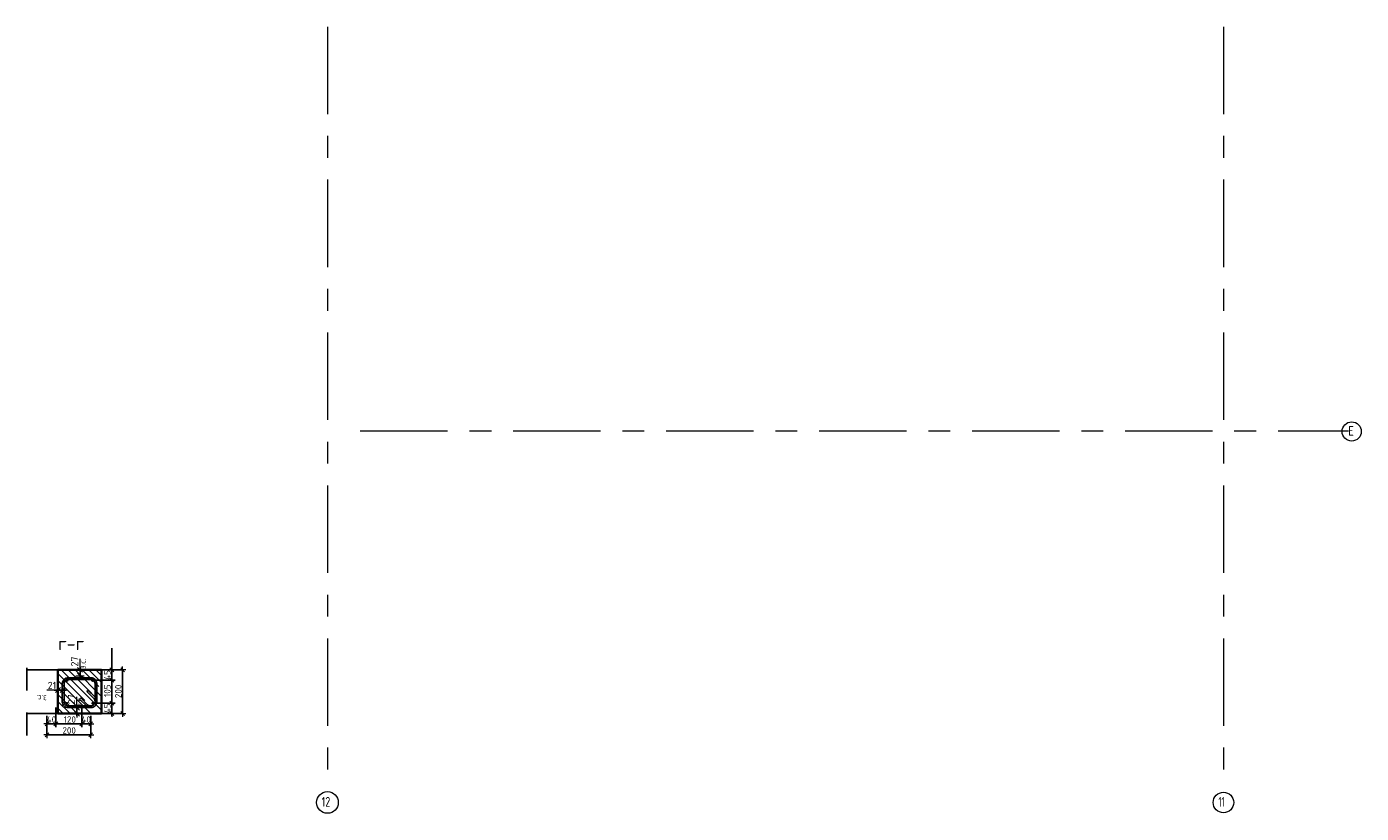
# Model space of a CAD drawing. Header units: metres. Extents: x -38 to 102, y -15 to 21.
# Tile 228 of 229: x 90.4 to 96.51, y -7.85 to -4.25. Entities that reach past the tile are written whole.
import ezdxf

# ---------------------------------------------------------------- set-up
doc = ezdxf.new("R2010")
doc.units = ezdxf.units.M
doc.header["$PDMODE"] = 65
for name, pattern in [('______11', [0.5, 0.4, -0.05, 0, -0.05]), ('______4', [0.135, 0.105, -0.03]), ('______5', [1.1, 0.8, -0.1, 0.1, -0.1])]:
    doc.linetypes.add(name, pattern=pattern)
for name, color, linetype, lineweight in [('XR$4$Арм.стержн. Хомут', 240, 'Continuous', 35), ('XR$4$Арм.стержн.горизонт. 1', 180, 'Continuous', 35), ('XR$4$Арм.стержн.горизонт. 2', 202, 'Continuous', 35), ('XR$4$Осевая линия (1)', 7, '______5', 13), ('XR$4$Перекрытие (1)', 7, 'Continuous', 35), ('XR$4$Размерная линия (1)', 7, 'Continuous', 13), ('XR$4$Размерная линия_ общее', 7, 'Continuous', 13)]:
    doc.layers.add(name, color=color, linetype=linetype, lineweight=lineweight)
doc.styles.add('ISOCPEUR', font='txt')
doc.dimstyles.new('DIMSTYLE_11', dxfattribs={"dimtxt": 0.033, "dimasz": 0.0375, "dimexe": 0, "dimexo": 0, "dimgap": 0.0165, "dimtad": 2, "dimdec": 0, "dimlfac": 1000, "dimrnd": 1, "dimzin": 12, "dimdsep": 46, "dimtxsty": 'ISOCPEUR', "dimblk1": 'ALL_ML_STRICH', "dimblk2": 'ALL_ML_STRICH', "dimsah": 1, "dimcen": 0, "dimclrd": 7, "dimclre": 256, "dimclrt": 7, "dimadec": 0, "dimazin": 0, "dimtfac": 1, "dimtdec": 0, "dimtix": 1, "dimtmove": 2, "dimatfit": 3, "dimfxl": 0, "dimtvp": 1.2, "dimtzin": 0, "dimlwd": 0, "dimlwe": -3, "dimarcsym": 0})
doc.dimstyles.new('DIMSTYLE_23', dxfattribs={"dimtxt": 0.03, "dimasz": 0.03, "dimexe": 0, "dimexo": 0, "dimgap": 0.015, "dimtad": 2, "dimdec": 0, "dimlfac": 1000, "dimrnd": 5, "dimzin": 12, "dimdsep": 46, "dimtxsty": 'ISOCPEUR', "dimblk1": 'ALL_ML_STRICH', "dimblk2": 'ALL_ML_STRICH', "dimsah": 1, "dimcen": 0, "dimclrd": 7, "dimclre": 256, "dimclrt": 7, "dimadec": 0, "dimazin": 0, "dimtfac": 1, "dimtdec": 0, "dimtix": 1, "dimtmove": 2, "dimatfit": 3, "dimfxl": 0, "dimtvp": 1.2, "dimtzin": 0, "dimlwd": 0, "dimlwe": -3, "dimarcsym": 0})
doc.dimstyles.new('DIMSTYLE_24', dxfattribs={"dimtxt": 0.03, "dimasz": 0.03, "dimexe": 0, "dimexo": 0, "dimgap": 0.015, "dimtad": 2, "dimdec": 0, "dimlfac": 1000, "dimrnd": 5, "dimzin": 12, "dimdsep": 46, "dimtxsty": 'ISOCPEUR', "dimblk1": 'ALL_ML_STRICH', "dimblk2": 'ALL_ML_STRICH', "dimsah": 1, "dimcen": 0, "dimclrd": 7, "dimclre": 256, "dimclrt": 7, "dimadec": 0, "dimazin": 0, "dimtfac": 1, "dimtdec": 0, "dimtix": 1, "dimtmove": 2, "dimatfit": 3, "dimfxl": 0, "dimtzin": 0, "dimlwd": 0, "dimlwe": -3, "dimarcsym": 0})

# ---------------------------------------------------------------- blocks, each defined once
blk = doc.blocks.new('ALL_ML_STRICH')
at = {"color": 0, "linetype": 'ByBlock', "lineweight": -2}
for p, q in [((-1, 0), (0.5, 0)), ((-0.3, -0.3), (0.3, 0.3)), ((0, -0.5), (0, 0.5))]:
    blk.add_line(p, q, dxfattribs=at)
blk = doc.blocks.new('*D392')
at = {"layer": 'DEFPOINTS', "color": 7, "linetype": 'Continuous', "lineweight": 13, "transparency": 33554687}
for p in [(90.538, -7.3469), (90.497, -7.3939), (90.497, -7.4412)]:
    blk.add_point(p, dxfattribs=at)
at = {"layer": 'XR$4$Размерная линия (1)', "color": 9, "linetype": 'Continuous', "lineweight": -2, "true_color": 0xc7c7c7, "transparency": 33554687}
for p, q in [((90.538, -7.3669), (90.538, -7.4412)), ((90.497, -7.4139), (90.497, -7.4412))]:
    blk.add_line(p, q, dxfattribs=at)
at = {"layer": 'XR$4$Размерная линия (1)', "color": 7, "linetype": 'Continuous', "lineweight": -2, "transparency": 33554687}
blk.add_line((90.497, -7.4412), (90.538, -7.4412), dxfattribs=at)
at = {"layer": 'XR$4$Размерная линия (1)', "color": 7, "linetype": 'Continuous', "lineweight": 13, "transparency": 33554687, "xscale": 0.03, "yscale": 0.03, "zscale": 0.03, "rotation": 180}
blk.add_blockref('ALL_ML_STRICH', (90.497, -7.4412), dxfattribs=at)
at = {"layer": 'XR$4$Размерная линия (1)', "color": 7, "linetype": 'Continuous', "lineweight": 13, "transparency": 33554687, "xscale": 0.03, "yscale": 0.03, "zscale": 0.03}
blk.add_blockref('ALL_ML_STRICH', (90.538, -7.4412), dxfattribs=at)
at = {"layer": 'XR$4$Размерная линия (1)', "color": 7, "linetype": 'Continuous', "lineweight": 13, "transparency": 33554687, "insert": (90.5175, -7.4212), "char_height": 0.03, "width": 0.06, "attachment_point": 5, "style": 'ISOCPEUR'}
blk.add_mtext('\\A1;{40}', dxfattribs=at)
blk = doc.blocks.new('*D393')
at = {"layer": 'DEFPOINTS', "color": 7, "linetype": 'Continuous', "lineweight": 13, "transparency": 33554687}
for p in [(90.538, -7.3469), (90.656, -7.3469), (90.538, -7.4412)]:
    blk.add_point(p, dxfattribs=at)
at = {"layer": 'XR$4$Размерная линия (1)', "color": 9, "linetype": 'Continuous', "lineweight": -2, "true_color": 0xc7c7c7, "transparency": 33554687}
for p, q in [((90.538, -7.3669), (90.538, -7.4412)), ((90.656, -7.3669), (90.656, -7.4412))]:
    blk.add_line(p, q, dxfattribs=at)
at = {"layer": 'XR$4$Размерная линия (1)', "color": 7, "linetype": 'Continuous', "lineweight": -2, "transparency": 33554687}
blk.add_line((90.538, -7.4412), (90.656, -7.4412), dxfattribs=at)
at = {"layer": 'XR$4$Размерная линия (1)', "color": 7, "linetype": 'Continuous', "lineweight": 13, "transparency": 33554687, "xscale": 0.03, "yscale": 0.03, "zscale": 0.03, "rotation": 180}
blk.add_blockref('ALL_ML_STRICH', (90.538, -7.4412), dxfattribs=at)
at = {"layer": 'XR$4$Размерная линия (1)', "color": 7, "linetype": 'Continuous', "lineweight": 13, "transparency": 33554687, "xscale": 0.03, "yscale": 0.03, "zscale": 0.03}
blk.add_blockref('ALL_ML_STRICH', (90.656, -7.4412), dxfattribs=at)
at = {"layer": 'XR$4$Размерная линия (1)', "color": 7, "linetype": 'Continuous', "lineweight": 13, "transparency": 33554687, "insert": (90.6015, -7.4212), "char_height": 0.03, "width": 0.09, "attachment_point": 5, "style": 'ISOCPEUR'}
blk.add_mtext('\\A1;{120}', dxfattribs=at)
blk = doc.blocks.new('*D394')
at = {"layer": 'DEFPOINTS', "color": 7, "linetype": 'Continuous', "lineweight": 13, "transparency": 33554687}
for p in [(90.656, -7.3469), (90.656, -7.4412), (90.697, -7.3939)]:
    blk.add_point(p, dxfattribs=at)
at = {"layer": 'XR$4$Размерная линия (1)', "color": 9, "linetype": 'Continuous', "lineweight": -2, "true_color": 0xc7c7c7, "transparency": 33554687}
for p, q in [((90.656, -7.3669), (90.656, -7.4412)), ((90.697, -7.4139), (90.697, -7.4412))]:
    blk.add_line(p, q, dxfattribs=at)
at = {"layer": 'XR$4$Размерная линия (1)', "color": 7, "linetype": 'Continuous', "lineweight": -2, "transparency": 33554687}
blk.add_line((90.656, -7.4412), (90.697, -7.4412), dxfattribs=at)
at = {"layer": 'XR$4$Размерная линия (1)', "color": 7, "linetype": 'Continuous', "lineweight": 13, "transparency": 33554687, "xscale": 0.03, "yscale": 0.03, "zscale": 0.03, "rotation": 180}
blk.add_blockref('ALL_ML_STRICH', (90.656, -7.4412), dxfattribs=at)
at = {"layer": 'XR$4$Размерная линия (1)', "color": 7, "linetype": 'Continuous', "lineweight": 13, "transparency": 33554687, "xscale": 0.03, "yscale": 0.03, "zscale": 0.03}
blk.add_blockref('ALL_ML_STRICH', (90.697, -7.4412), dxfattribs=at)
at = {"layer": 'XR$4$Размерная линия (1)', "color": 7, "linetype": 'Continuous', "lineweight": 13, "transparency": 33554687, "insert": (90.6765, -7.4212), "char_height": 0.03, "width": 0.06, "attachment_point": 5, "style": 'ISOCPEUR'}
blk.add_mtext('\\A1;{40}', dxfattribs=at)
blk = doc.blocks.new('*D395')
at = {"layer": 'DEFPOINTS', "color": 7, "linetype": 'Continuous', "lineweight": 13, "transparency": 33554687}
for p in [(90.497, -7.3939), (90.697, -7.3939), (90.497, -7.4912)]:
    blk.add_point(p, dxfattribs=at)
at = {"layer": 'XR$4$Размерная линия (1)', "color": 9, "linetype": 'Continuous', "lineweight": -2, "true_color": 0xc7c7c7, "transparency": 33554687}
for p, q in [((90.497, -7.4039), (90.497, -7.4912)), ((90.697, -7.4039), (90.697, -7.4912))]:
    blk.add_line(p, q, dxfattribs=at)
at = {"layer": 'XR$4$Размерная линия (1)', "color": 7, "linetype": 'Continuous', "lineweight": -2, "transparency": 33554687}
blk.add_line((90.497, -7.4912), (90.697, -7.4912), dxfattribs=at)
at = {"layer": 'XR$4$Размерная линия (1)', "color": 7, "linetype": 'Continuous', "lineweight": 13, "transparency": 33554687, "xscale": 0.03, "yscale": 0.03, "zscale": 0.03, "rotation": 180}
blk.add_blockref('ALL_ML_STRICH', (90.497, -7.4912), dxfattribs=at)
at = {"layer": 'XR$4$Размерная линия (1)', "color": 7, "linetype": 'Continuous', "lineweight": 13, "transparency": 33554687, "xscale": 0.03, "yscale": 0.03, "zscale": 0.03}
blk.add_blockref('ALL_ML_STRICH', (90.697, -7.4912), dxfattribs=at)
at = {"layer": 'XR$4$Размерная линия (1)', "color": 7, "linetype": 'Continuous', "lineweight": 13, "transparency": 33554687, "insert": (90.5985, -7.4712), "char_height": 0.03, "width": 0.09, "attachment_point": 5, "style": 'ISOCPEUR'}
blk.add_mtext('\\A1;{200}', dxfattribs=at)
blk = doc.blocks.new('*D396')
at = {"layer": 'DEFPOINTS', "color": 7, "linetype": 'Continuous', "lineweight": 13, "transparency": 33554687}
for p in [(90.547, -7.3266), (90.568, -7.2866), (90.568, -7.3041)]:
    blk.add_point(p, dxfattribs=at)
at = {"layer": 'XR$4$Размерная линия_ общее', "color": 253, "linetype": 'Continuous', "lineweight": -2, "true_color": 0xa0a0a0, "transparency": 33554687}
for p, q in [((90.547, -7.3066), (90.547, -7.2866)), ((90.568, -7.2866), (90.568, -7.2866))]:
    blk.add_line(p, q, dxfattribs=at)
at = {"layer": 'XR$4$Размерная линия_ общее', "color": 7, "linetype": 'Continuous', "lineweight": -2, "transparency": 33554687}
blk.add_line((90.568, -7.2866), (90.547, -7.2866), dxfattribs=at)
at = {"layer": 'XR$4$Размерная линия_ общее', "color": 7, "linetype": 'Continuous', "lineweight": 13, "transparency": 33554687, "xscale": 0.0375, "yscale": 0.0375, "zscale": 0.0375}
for p, rotation in [((90.547, -7.2866), 180), ((90.568, -7.2866), 360)]:
    blk.add_blockref('ALL_ML_STRICH', p, dxfattribs=dict(at, rotation=rotation))
at = {"layer": 'XR$4$Размерная линия_ общее', "color": 7, "linetype": 'Continuous', "lineweight": 13, "transparency": 33554687, "insert": (90.52, -7.2651), "char_height": 0.033, "width": 0.066, "attachment_point": 5, "style": 'ISOCPEUR'}
blk.add_mtext('\\A1;{21}', dxfattribs=at)
at = {"layer": 'XR$4$Размерная линия_ общее', "color": 7, "linetype": 'Continuous', "lineweight": 13, "transparency": 33554687, "insert": (90.4957, -7.3365), "char_height": 0.027, "width": 0.00135, "attachment_point": 1, "rotation": 180, "line_spacing_factor": 0.60241, "style": 'ISOCPEUR'}
blk.add_mtext('з.с.', dxfattribs=at)
blk = doc.blocks.new('*D397')
at = {"layer": 'DEFPOINTS', "color": 7, "linetype": 'Continuous', "lineweight": 13, "transparency": 33554687}
for p in [(90.686, -7.3469), (90.727, -7.3939), (90.7933, -7.3939)]:
    blk.add_point(p, dxfattribs=at)
at = {"layer": 'XR$4$Размерная линия (1)', "color": 9, "linetype": 'Continuous', "lineweight": -2, "true_color": 0xc7c7c7, "transparency": 33554687}
for p, q in [((90.706, -7.3469), (90.7933, -7.3469)), ((90.747, -7.3939), (90.7933, -7.3939))]:
    blk.add_line(p, q, dxfattribs=at)
at = {"layer": 'XR$4$Размерная линия (1)', "color": 7, "linetype": 'Continuous', "lineweight": -2, "transparency": 33554687}
blk.add_line((90.7933, -7.3939), (90.7933, -7.3469), dxfattribs=at)
at = {"layer": 'XR$4$Размерная линия (1)', "color": 7, "linetype": 'Continuous', "lineweight": 13, "transparency": 33554687, "xscale": 0.03, "yscale": 0.03, "zscale": 0.03}
for p, rotation in [((90.7933, -7.3469), 90), ((90.7933, -7.3939), 270)]:
    blk.add_blockref('ALL_ML_STRICH', p, dxfattribs=dict(at, rotation=rotation))
at = {"layer": 'XR$4$Размерная линия (1)', "color": 7, "linetype": 'Continuous', "lineweight": 13, "transparency": 33554687, "insert": (90.7733, -7.3704), "char_height": 0.03, "width": 0.06, "attachment_point": 5, "rotation": 90, "style": 'ISOCPEUR'}
blk.add_mtext('\\A1;{45}', dxfattribs=at)
blk = doc.blocks.new('*D398')
at = {"layer": 'DEFPOINTS', "color": 7, "linetype": 'Continuous', "lineweight": 13, "transparency": 33554687}
for p in [(90.686, -7.2409), (90.686, -7.3469), (90.7933, -7.3469)]:
    blk.add_point(p, dxfattribs=at)
at = {"layer": 'XR$4$Размерная линия (1)', "color": 9, "linetype": 'Continuous', "lineweight": -2, "true_color": 0xc7c7c7, "transparency": 33554687}
for p, q in [((90.706, -7.2409), (90.7933, -7.2409)), ((90.706, -7.3469), (90.7933, -7.3469))]:
    blk.add_line(p, q, dxfattribs=at)
at = {"layer": 'XR$4$Размерная линия (1)', "color": 7, "linetype": 'Continuous', "lineweight": -2, "transparency": 33554687}
blk.add_line((90.7933, -7.3469), (90.7933, -7.2409), dxfattribs=at)
at = {"layer": 'XR$4$Размерная линия (1)', "color": 7, "linetype": 'Continuous', "lineweight": 13, "transparency": 33554687, "xscale": 0.03, "yscale": 0.03, "zscale": 0.03}
for p, rotation in [((90.7933, -7.2409), 90), ((90.7933, -7.3469), 270)]:
    blk.add_blockref('ALL_ML_STRICH', p, dxfattribs=dict(at, rotation=rotation))
at = {"layer": 'XR$4$Размерная линия (1)', "color": 7, "linetype": 'Continuous', "lineweight": 13, "transparency": 33554687, "insert": (90.7733, -7.2894), "char_height": 0.03, "width": 0.09, "attachment_point": 5, "rotation": 90, "style": 'ISOCPEUR'}
blk.add_mtext('\\A1;{105}', dxfattribs=at)
blk = doc.blocks.new('*D399')
at = {"layer": 'DEFPOINTS', "color": 7, "linetype": 'Continuous', "lineweight": 13, "transparency": 33554687}
for p in [(90.727, -7.1939), (90.686, -7.2409), (90.7933, -7.2409)]:
    blk.add_point(p, dxfattribs=at)
at = {"layer": 'XR$4$Размерная линия (1)', "color": 9, "linetype": 'Continuous', "lineweight": -2, "true_color": 0xc7c7c7, "transparency": 33554687}
for p, q in [((90.747, -7.1939), (90.7933, -7.1939)), ((90.706, -7.2409), (90.7933, -7.2409))]:
    blk.add_line(p, q, dxfattribs=at)
at = {"layer": 'XR$4$Размерная линия (1)', "color": 7, "linetype": 'Continuous', "lineweight": -2, "transparency": 33554687}
blk.add_line((90.7933, -7.2409), (90.7933, -7.1939), dxfattribs=at)
at = {"layer": 'XR$4$Размерная линия (1)', "color": 7, "linetype": 'Continuous', "lineweight": 13, "transparency": 33554687, "xscale": 0.03, "yscale": 0.03, "zscale": 0.03}
for p, rotation in [((90.7933, -7.1939), 90), ((90.7933, -7.2409), 270)]:
    blk.add_blockref('ALL_ML_STRICH', p, dxfattribs=dict(at, rotation=rotation))
at = {"layer": 'XR$4$Размерная линия (1)', "color": 7, "linetype": 'Continuous', "lineweight": 13, "transparency": 33554687, "insert": (90.7733, -7.2174), "char_height": 0.03, "width": 0.06, "attachment_point": 5, "rotation": 90, "style": 'ISOCPEUR'}
blk.add_mtext('\\A1;{45}', dxfattribs=at)
blk = doc.blocks.new('*D400')
at = {"layer": 'DEFPOINTS', "color": 7, "linetype": 'Continuous', "lineweight": 13, "transparency": 33554687}
for p in [(90.727, -7.1939), (90.7291, -7.3939), (90.8433, -7.3939)]:
    blk.add_point(p, dxfattribs=at)
at = {"layer": 'XR$4$Размерная линия (1)', "color": 9, "linetype": 'Continuous', "lineweight": -2, "true_color": 0xc7c7c7, "transparency": 33554687}
for p, q in [((90.737, -7.1939), (90.8433, -7.1939)), ((90.7391, -7.3939), (90.8433, -7.3939))]:
    blk.add_line(p, q, dxfattribs=at)
at = {"layer": 'XR$4$Размерная линия (1)', "color": 7, "linetype": 'Continuous', "lineweight": -2, "transparency": 33554687}
blk.add_line((90.8433, -7.3939), (90.8433, -7.1939), dxfattribs=at)
at = {"layer": 'XR$4$Размерная линия (1)', "color": 7, "linetype": 'Continuous', "lineweight": 13, "transparency": 33554687, "xscale": 0.03, "yscale": 0.03, "zscale": 0.03}
for p, rotation in [((90.8433, -7.1939), 90), ((90.8433, -7.3939), 270)]:
    blk.add_blockref('ALL_ML_STRICH', p, dxfattribs=dict(at, rotation=rotation))
at = {"layer": 'XR$4$Размерная линия (1)', "color": 7, "linetype": 'Continuous', "lineweight": 13, "transparency": 33554687, "insert": (90.8233, -7.2924), "char_height": 0.03, "width": 0.09, "attachment_point": 5, "rotation": 90, "style": 'ISOCPEUR'}
blk.add_mtext('\\A1;{200}', dxfattribs=at)
blk = doc.blocks.new('*D401')
at = {"layer": 'DEFPOINTS', "color": 7, "linetype": 'Continuous', "lineweight": 13, "transparency": 33554687}
for p in [(90.6884, -7.1939), (90.6484, -7.2209), (90.6612, -7.2209)]:
    blk.add_point(p, dxfattribs=at)
at = {"layer": 'XR$4$Размерная линия_ общее', "color": 253, "linetype": 'Continuous', "lineweight": -2, "true_color": 0xa0a0a0, "transparency": 33554687}
for p, q in [((90.6684, -7.1939), (90.6484, -7.1939)), ((90.6484, -7.2209), (90.6484, -7.2209))]:
    blk.add_line(p, q, dxfattribs=at)
at = {"layer": 'XR$4$Размерная линия_ общее', "color": 7, "linetype": 'Continuous', "lineweight": -2, "transparency": 33554687}
blk.add_line((90.6484, -7.2209), (90.6484, -7.1939), dxfattribs=at)
at = {"layer": 'XR$4$Размерная линия_ общее', "color": 7, "linetype": 'Continuous', "lineweight": 13, "transparency": 33554687, "xscale": 0.0375, "yscale": 0.0375, "zscale": 0.0375}
for p, rotation in [((90.6484, -7.1939), 90), ((90.6484, -7.2209), 270)]:
    blk.add_blockref('ALL_ML_STRICH', p, dxfattribs=dict(at, rotation=rotation))
at = {"layer": 'XR$4$Размерная линия_ общее', "color": 7, "linetype": 'Continuous', "lineweight": 13, "transparency": 33554687, "insert": (90.6238, -7.1557), "char_height": 0.033, "width": 0.066, "attachment_point": 5, "rotation": 90, "style": 'ISOCPEUR'}
blk.add_mtext('\\A1;{27}', dxfattribs=at)
at = {"layer": 'XR$4$Размерная линия_ общее', "color": 7, "linetype": 'Continuous', "lineweight": 13, "transparency": 33554687, "insert": (90.6474, -7.1899), "char_height": 0.027, "width": 0.00135, "attachment_point": 1, "rotation": 90, "line_spacing_factor": 0.60241, "style": 'ISOCPEUR'}
blk.add_mtext('з.с.', dxfattribs=at)
blk = doc.blocks.new('*D402')
at = {"layer": 'DEFPOINTS', "color": 7, "linetype": 'Continuous', "lineweight": 13, "transparency": 33554687}
for p in [(90.6741, -7.3669), (90.6341, -7.3939), (90.6469, -7.3939)]:
    blk.add_point(p, dxfattribs=at)
at = {"layer": 'XR$4$Размерная линия_ общее', "color": 253, "linetype": 'Continuous', "lineweight": -2, "true_color": 0xa0a0a0, "transparency": 33554687}
for p, q in [((90.6541, -7.3669), (90.6341, -7.3669)), ((90.6341, -7.3939), (90.6341, -7.3939))]:
    blk.add_line(p, q, dxfattribs=at)
at = {"layer": 'XR$4$Размерная линия_ общее', "color": 7, "linetype": 'Continuous', "lineweight": -2, "transparency": 33554687}
blk.add_line((90.6341, -7.3939), (90.6341, -7.3669), dxfattribs=at)
at = {"layer": 'XR$4$Размерная линия_ общее', "color": 7, "linetype": 'Continuous', "lineweight": 13, "transparency": 33554687, "xscale": 0.0375, "yscale": 0.0375, "zscale": 0.0375}
for p, rotation in [((90.6341, -7.3669), 90), ((90.6341, -7.3939), 270)]:
    blk.add_blockref('ALL_ML_STRICH', p, dxfattribs=dict(at, rotation=rotation))
at = {"layer": 'XR$4$Размерная линия_ общее', "color": 7, "linetype": 'Continuous', "lineweight": 13, "transparency": 33554687, "insert": (90.6095, -7.3287), "char_height": 0.033, "width": 0.066, "attachment_point": 5, "rotation": 90, "style": 'ISOCPEUR'}
blk.add_mtext('\\A1;{27}', dxfattribs=at)
at = {"layer": 'XR$4$Размерная линия_ общее', "color": 7, "linetype": 'Continuous', "lineweight": 13, "transparency": 33554687, "insert": (90.6332, -7.3629), "char_height": 0.027, "width": 0.00135, "attachment_point": 1, "rotation": 90, "line_spacing_factor": 0.60241, "style": 'ISOCPEUR'}
blk.add_mtext('з.с.', dxfattribs=at)

msp = doc.modelspace()

# ---------------------------------------------------------------- hatches: boundary and pattern name
at = {"linetype": 'Continuous', "lineweight": 13, "transparency": 33554687}
h = msp.add_hatch(dxfattribs=at)
h.set_pattern_fill('__________540', scale=0.015, style=0, pattern_type=2)
h.set_pattern_definition([(135, (0, 0), (-0.031819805, -0.031819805), [0.4, -0.05, 0, -0.05]), (135, (-0.01591, -0.01591), (-0.031819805, -0.031819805), [0.8, -0.1, 0.1, -0.1])])
h.paths.add_polyline_path([(90.747, -7.1939), (90.547, -7.1939), (90.547, -7.3939), (90.747, -7.3939)], flags=0)
at = {"layer": 'XR$4$Арм.стержн.горизонт. 1', "linetype": 'Continuous', "lineweight": 50, "transparency": 33554687}
for points in [[(90.596, -7.2409), (90.5954, -7.2378), (90.5937, -7.2352), (90.5911, -7.2335), (90.588, -7.2329), (90.5849, -7.2335), (90.5823, -7.2352), (90.5806, -7.2378), (90.58, -7.2409), (90.5806, -7.2439), (90.5823, -7.2465), (90.5849, -7.2483), (90.588, -7.2489), (90.5911, -7.2483), (90.5937, -7.2465), (90.5954, -7.2439)], [(90.714, -7.2409), (90.7134, -7.2378), (90.7117, -7.2352), (90.7091, -7.2335), (90.706, -7.2329), (90.7029, -7.2335), (90.7003, -7.2352), (90.6986, -7.2378), (90.698, -7.2409), (90.6986, -7.2439), (90.7003, -7.2465), (90.7029, -7.2483), (90.706, -7.2489), (90.7091, -7.2483), (90.7117, -7.2465), (90.7134, -7.2439)]]:
    msp.add_hatch(color=7, dxfattribs=at).paths.add_polyline_path(points)
at = {"layer": 'XR$4$Арм.стержн.горизонт. 2', "linetype": 'Continuous', "lineweight": 50, "transparency": 33554687}
for points in [[(90.594, -7.3469), (90.5935, -7.3446), (90.5922, -7.3426), (90.5903, -7.3413), (90.588, -7.3409), (90.5857, -7.3413), (90.5838, -7.3426), (90.5825, -7.3446), (90.582, -7.3469), (90.5825, -7.3492), (90.5838, -7.3511), (90.5857, -7.3524), (90.588, -7.3529), (90.5903, -7.3524), (90.5922, -7.3511), (90.5935, -7.3492)], [(90.712, -7.3469), (90.7115, -7.3446), (90.7102, -7.3426), (90.7083, -7.3413), (90.706, -7.3409), (90.7037, -7.3413), (90.7018, -7.3426), (90.7005, -7.3446), (90.7, -7.3469), (90.7005, -7.3492), (90.7018, -7.3511), (90.7037, -7.3524), (90.706, -7.3529), (90.7083, -7.3524), (90.7102, -7.3511), (90.7115, -7.3492)]]:
    msp.add_hatch(color=34, dxfattribs=at).paths.add_polyline_path(points)

# ---------------------------------------------------------------- linework, layer by layer
at = {"color": 7, "linetype": '______4', "lineweight": 25, "transparency": 33554687}
for p, q in [((90.4042, -7.4939), (90.4042, -7.0939)), ((90.7942, -7.0939), (90.7942, -7.4939))]:
    msp.add_line(p, q, dxfattribs=at)
at = {"color": 7, "linetype": 'Continuous', "lineweight": 13, "transparency": 33554687}
for p, q in [((90.6484, -7.1939), (90.6484, -7.1439)), ((90.547, -7.2866), (90.497, -7.2866)), ((90.6341, -7.3669), (90.6341, -7.3169))]:
    msp.add_line(p, q, dxfattribs=at)
at = {"color": 7, "linetype": 'Continuous', "lineweight": 35, "transparency": 33554687}
for p, q in [((90.547, -7.1939), (90.547, -7.3939)), ((90.747, -7.1939), (90.547, -7.1939)), ((90.747, -7.3939), (90.747, -7.1939)), ((90.547, -7.3939), (90.747, -7.3939))]:
    msp.add_line(p, q, dxfattribs=at)
at = {"layer": 'XR$4$Арм.стержн. Хомут', "color": 40, "linetype": 'Continuous', "lineweight": 25, "transparency": 33554687}
msp.add_lwpolyline([(90.6517, -7.3219), (90.6831, -7.3533), (90.6845, -7.3545), (90.6861, -7.3556), (90.6877, -7.3566), (90.6893, -7.3574), (90.6911, -7.358), (90.6929, -7.3585), (90.6947, -7.3588), (90.6966, -7.3589), (90.6978, -7.3589), (90.7014, -7.3584), (90.705, -7.3572), (90.7084, -7.3553), (90.7111, -7.353), (90.7134, -7.3503), (90.7153, -7.3469), (90.7165, -7.3433), (90.717, -7.3397), (90.717, -7.2571), (90.7165, -7.2535), (90.7153, -7.2498), (90.7134, -7.2465), (90.7111, -7.2438), (90.7084, -7.2415), (90.705, -7.2396), (90.7014, -7.2384), (90.6978, -7.2379), (90.5942, -7.2379), (90.5906, -7.2384), (90.5869, -7.2396), (90.5836, -7.2415), (90.5809, -7.2438), (90.5786, -7.2465), (90.5767, -7.2498), (90.5755, -7.2535), (90.575, -7.2571), (90.575, -7.3397), (90.5755, -7.3433), (90.5767, -7.3469), (90.5786, -7.3503), (90.5809, -7.353), (90.5836, -7.3553), (90.5869, -7.3572), (90.5906, -7.3584), (90.5942, -7.3589), (90.6978, -7.3589), (90.7014, -7.3584), (90.705, -7.3572), (90.7084, -7.3553), (90.7111, -7.353), (90.7134, -7.3503), (90.7153, -7.3469), (90.7165, -7.3433), (90.717, -7.3397), (90.717, -7.3385), (90.7169, -7.3366), (90.7166, -7.3348), (90.7161, -7.333), (90.7155, -7.3312), (90.7147, -7.3296), (90.7137, -7.328), (90.7126, -7.3264), (90.7114, -7.325), (90.68, -7.2936), (90.6857, -7.288), (90.7173, -7.3196), (90.7189, -7.3215), (90.7204, -7.3236), (90.7218, -7.3258), (90.7229, -7.3282), (90.7237, -7.3306), (90.7244, -7.3331), (90.7248, -7.3357), (90.725, -7.3382), (90.725, -7.3402), (90.7243, -7.3451), (90.7226, -7.3502), (90.72, -7.3548), (90.7168, -7.3587), (90.713, -7.3619), (90.7083, -7.3645), (90.7032, -7.3662), (90.6983, -7.3669), (90.5937, -7.3669), (90.5888, -7.3662), (90.5837, -7.3645), (90.579, -7.3619), (90.5752, -7.3587), (90.572, -7.3548), (90.5694, -7.3502), (90.5677, -7.3451), (90.567, -7.3402), (90.567, -7.2566), (90.5677, -7.2517), (90.5694, -7.2466), (90.572, -7.2419), (90.5752, -7.2381), (90.579, -7.2349), (90.5837, -7.2322), (90.5888, -7.2306), (90.5937, -7.2299), (90.6983, -7.2299), (90.7032, -7.2306), (90.7083, -7.2322), (90.713, -7.2349), (90.7168, -7.2381), (90.72, -7.2419), (90.7226, -7.2466), (90.7243, -7.2517), (90.725, -7.2566), (90.725, -7.3402), (90.7243, -7.3451), (90.7226, -7.3502), (90.72, -7.3548), (90.7168, -7.3587), (90.713, -7.3619), (90.7083, -7.3645), (90.7032, -7.3662), (90.6983, -7.3669), (90.6963, -7.3669), (90.6938, -7.3667), (90.6912, -7.3663), (90.6887, -7.3656), (90.6863, -7.3648), (90.6839, -7.3637), (90.6817, -7.3623), (90.6796, -7.3608), (90.6777, -7.3592), (90.6461, -7.3276), (90.6517, -7.3219)], dxfattribs=at)
msp.add_lwpolyline([(90.6517, -7.3219), (90.6831, -7.3533), (90.6845, -7.3545), (90.6861, -7.3556), (90.6877, -7.3566), (90.6893, -7.3574), (90.6911, -7.358), (90.6929, -7.3585), (90.6947, -7.3588), (90.6966, -7.3589), (90.6978, -7.3589), (90.7014, -7.3584), (90.705, -7.3572), (90.7084, -7.3553), (90.7111, -7.353), (90.7134, -7.3503), (90.7153, -7.3469), (90.7165, -7.3433), (90.717, -7.3397), (90.717, -7.2571), (90.7165, -7.2535), (90.7153, -7.2498), (90.7134, -7.2465), (90.7111, -7.2438), (90.7084, -7.2415), (90.705, -7.2396), (90.7014, -7.2384), (90.6978, -7.2379), (90.5942, -7.2379), (90.5906, -7.2384), (90.5869, -7.2396), (90.5836, -7.2415), (90.5809, -7.2438), (90.5786, -7.2465), (90.5767, -7.2498), (90.5755, -7.2535), (90.575, -7.2571), (90.575, -7.3397), (90.5755, -7.3433), (90.5767, -7.3469), (90.5786, -7.3503), (90.5809, -7.353), (90.5836, -7.3553), (90.5869, -7.3572), (90.5906, -7.3584), (90.5942, -7.3589), (90.6978, -7.3589), (90.7014, -7.3584), (90.705, -7.3572), (90.7084, -7.3553), (90.7111, -7.353), (90.7134, -7.3503), (90.7153, -7.3469), (90.7165, -7.3433), (90.717, -7.3397), (90.717, -7.3385), (90.7169, -7.3366), (90.7166, -7.3348), (90.7161, -7.333), (90.7155, -7.3312), (90.7147, -7.3296), (90.7137, -7.328), (90.7126, -7.3264), (90.7114, -7.325), (90.68, -7.2936), (90.6857, -7.288), (90.7173, -7.3196), (90.7189, -7.3215), (90.7204, -7.3236), (90.7218, -7.3258), (90.7229, -7.3282), (90.7237, -7.3306), (90.7244, -7.3331), (90.7248, -7.3357), (90.725, -7.3382), (90.725, -7.3402), (90.7243, -7.3451), (90.7226, -7.3502), (90.72, -7.3548), (90.7168, -7.3587), (90.713, -7.3619), (90.7083, -7.3645), (90.7032, -7.3662), (90.6983, -7.3669), (90.5937, -7.3669), (90.5888, -7.3662), (90.5837, -7.3645), (90.579, -7.3619), (90.5752, -7.3587), (90.572, -7.3548), (90.5694, -7.3502), (90.5677, -7.3451), (90.567, -7.3402), (90.567, -7.2566), (90.5677, -7.2517), (90.5694, -7.2466), (90.572, -7.2419), (90.5752, -7.2381), (90.579, -7.2349), (90.5837, -7.2322), (90.5888, -7.2306), (90.5937, -7.2299), (90.6983, -7.2299), (90.7032, -7.2306), (90.7083, -7.2322), (90.713, -7.2349), (90.7168, -7.2381), (90.72, -7.2419), (90.7226, -7.2466), (90.7243, -7.2517), (90.725, -7.2566), (90.725, -7.3402), (90.7243, -7.3451), (90.7226, -7.3502), (90.72, -7.3548), (90.7168, -7.3587), (90.713, -7.3619), (90.7083, -7.3645), (90.7032, -7.3662), (90.6983, -7.3669), (90.6963, -7.3669), (90.6938, -7.3667), (90.6912, -7.3663), (90.6887, -7.3656), (90.6863, -7.3648), (90.6839, -7.3637), (90.6817, -7.3623), (90.6796, -7.3608), (90.6777, -7.3592), (90.6461, -7.3276), (90.6517, -7.3219)], dxfattribs=at)
msp.add_lwpolyline([(90.6517, -7.3219), (90.6831, -7.3533), (90.6845, -7.3545), (90.6861, -7.3556), (90.6877, -7.3566), (90.6893, -7.3574), (90.6911, -7.358), (90.6929, -7.3585), (90.6947, -7.3588), (90.6966, -7.3589), (90.6978, -7.3589), (90.7014, -7.3584), (90.705, -7.3572), (90.7084, -7.3553), (90.7111, -7.353), (90.7134, -7.3503), (90.7153, -7.3469), (90.7165, -7.3433), (90.717, -7.3397), (90.717, -7.2571), (90.7165, -7.2535), (90.7153, -7.2498), (90.7134, -7.2465), (90.7111, -7.2438), (90.7084, -7.2415), (90.705, -7.2396), (90.7014, -7.2384), (90.6978, -7.2379), (90.5942, -7.2379), (90.5906, -7.2384), (90.5869, -7.2396), (90.5836, -7.2415), (90.5809, -7.2438), (90.5786, -7.2465), (90.5767, -7.2498), (90.5755, -7.2535), (90.575, -7.2571), (90.575, -7.3397), (90.5755, -7.3433), (90.5767, -7.3469), (90.5786, -7.3503), (90.5809, -7.353), (90.5836, -7.3553), (90.5869, -7.3572), (90.5906, -7.3584), (90.5942, -7.3589), (90.6978, -7.3589), (90.7014, -7.3584), (90.705, -7.3572), (90.7084, -7.3553), (90.7111, -7.353), (90.7134, -7.3503), (90.7153, -7.3469), (90.7165, -7.3433), (90.717, -7.3397), (90.717, -7.3385), (90.7169, -7.3366), (90.7166, -7.3348), (90.7161, -7.333), (90.7155, -7.3312), (90.7147, -7.3296), (90.7137, -7.328), (90.7126, -7.3264), (90.7114, -7.325), (90.68, -7.2936), (90.6857, -7.288), (90.7173, -7.3196), (90.7189, -7.3215), (90.7204, -7.3236), (90.7218, -7.3258), (90.7229, -7.3282), (90.7237, -7.3306), (90.7244, -7.3331), (90.7248, -7.3357), (90.725, -7.3382), (90.725, -7.3402), (90.7243, -7.3451), (90.7226, -7.3502), (90.72, -7.3548), (90.7168, -7.3587), (90.713, -7.3619), (90.7083, -7.3645), (90.7032, -7.3662), (90.6983, -7.3669), (90.5937, -7.3669), (90.5888, -7.3662), (90.5837, -7.3645), (90.579, -7.3619), (90.5752, -7.3587), (90.572, -7.3548), (90.5694, -7.3502), (90.5677, -7.3451), (90.567, -7.3402), (90.567, -7.2566), (90.5677, -7.2517), (90.5694, -7.2466), (90.572, -7.2419), (90.5752, -7.2381), (90.579, -7.2349), (90.5837, -7.2322), (90.5888, -7.2306), (90.5937, -7.2299), (90.6983, -7.2299), (90.7032, -7.2306), (90.7083, -7.2322), (90.713, -7.2349), (90.7168, -7.2381), (90.72, -7.2419), (90.7226, -7.2466), (90.7243, -7.2517), (90.725, -7.2566), (90.725, -7.3402), (90.7243, -7.3451), (90.7226, -7.3502), (90.72, -7.3548), (90.7168, -7.3587), (90.713, -7.3619), (90.7083, -7.3645), (90.7032, -7.3662), (90.6983, -7.3669), (90.6963, -7.3669), (90.6938, -7.3667), (90.6912, -7.3663), (90.6887, -7.3656), (90.6863, -7.3648), (90.6839, -7.3637), (90.6817, -7.3623), (90.6796, -7.3608), (90.6777, -7.3592), (90.6461, -7.3276), (90.6517, -7.3219)], dxfattribs=at)
at = {"layer": 'XR$4$Осевая линия (1)', "color": 253, "linetype": '______11', "lineweight": 13, "true_color": 0xa0a0a0, "transparency": 33554687}
for p, q in [((91.7807, -4.2499), (91.7807, -7.7463)), ((95.8807, -4.2499), (95.8807, -7.7463)), ((91.9305, -6.0999), (96.453, -6.0999))]:
    msp.add_line(p, q, dxfattribs=at)
at = {"layer": 'XR$4$Осевая линия (1)', "color": 7, "linetype": 'Continuous', "lineweight": 13, "transparency": 33554687}
for centre, radius in [((96.4679, -6.1028), 0.0439), ((91.7807, -7.801), 0.0496), ((95.8808, -7.801), 0.047)]:
    msp.add_circle(centre, radius, dxfattribs=at)
at = {"layer": 'XR$4$Перекрытие (1)', "color": 7, "linetype": 'Continuous', "lineweight": 25, "transparency": 33554687}
for p, q in [((90.547, -7.1939), (90.4042, -7.1939)), ((90.7942, -7.1939), (90.747, -7.1939)), ((90.4042, -7.3939), (90.547, -7.3939)), ((90.747, -7.3939), (90.7942, -7.3939))]:
    msp.add_line(p, q, dxfattribs=at)

# ---------------------------------------------------------------- texts
at = {"color": 7, "linetype": 'Continuous', "lineweight": 13, "transparency": 33554687, "insert": (90.6076, -7.0736), "char_height": 0.06, "width": 0.153391, "attachment_point": 5, "style": 'ISOCPEUR'}
msp.add_mtext('\\A1;{\\fISOCPEUR|i0|b0;\\H0.060000;\\W1.000000;\\C7;г-г}\\P', dxfattribs=at)
at = {"layer": 'XR$4$Осевая линия (1)', "color": 7, "linetype": 'Continuous', "lineweight": 13, "transparency": 33554687, "char_height": 0.045, "attachment_point": 7, "style": 'ISOCPEUR'}
for s, insert, width in [('\\W0.78;Е', (96.4521, -6.1224), 0.048961), ('\\W0.75;12', (91.7537, -7.8206), 0.070842), ('\\W0.62;11', (95.8583, -7.8206), 0.059062)]:
    msp.add_mtext(s, dxfattribs=dict(at, insert=insert, width=width))

# ---------------------------------------------------------------- dimensions: what is measured, and where the dimension line sits
at = {"layer": 'XR$4$Размерная линия (1)', "color": 7, "linetype": 'Continuous', "lineweight": 13, "transparency": 33554687}
for base, p1, p2, dimstyle, picture, middle in [((90.7933, -7.1939), (90.706, -7.2409), (90.747, -7.1939), 'DIMSTYLE_23', '*D399', (90.7733, -7.2174)), ((90.8433, -7.1939), (90.7391, -7.3939), (90.737, -7.1939), 'DIMSTYLE_24', '*D400', (90.8233, -7.2924)), ((90.7933, -7.2409), (90.706, -7.3469), (90.706, -7.2409), 'DIMSTYLE_24', '*D398', (90.7733, -7.2894)), ((90.7933, -7.3469), (90.747, -7.3939), (90.706, -7.3469), 'DIMSTYLE_23', '*D397', (90.7733, -7.3704))]:
    dim = msp.add_linear_dim(base=base, p1=p1, p2=p2, angle=90, dimstyle=dimstyle, override={"dimpost": '<>', "dimclrd": 7, "dimclre": 9, "dimclrt": 7, "dimlwd": 0, "dimlwe": 65533}, dxfattribs=at)
    dim.commit()
    dim.dimension.update_dxf_attribs({"geometry": picture, "text_midpoint": middle, "dimtype": 160})
for base, p1, p2, dimstyle, picture, middle in [((90.538, -7.4412), (90.497, -7.4139), (90.538, -7.3669), 'DIMSTYLE_23', '*D392', (90.5175, -7.4212)), ((90.656, -7.4412), (90.538, -7.3669), (90.656, -7.3669), 'DIMSTYLE_24', '*D393', (90.6015, -7.4212)), ((90.697, -7.4412), (90.656, -7.3669), (90.697, -7.4139), 'DIMSTYLE_23', '*D394', (90.6765, -7.4212)), ((90.697, -7.4912), (90.497, -7.4039), (90.697, -7.4039), 'DIMSTYLE_24', '*D395', (90.5985, -7.4712))]:
    dim = msp.add_linear_dim(base=base, p1=p1, p2=p2, dimstyle=dimstyle, override={"dimpost": '<>', "dimclrd": 7, "dimclre": 9, "dimclrt": 7, "dimlwd": 0, "dimlwe": 65533}, dxfattribs=at)
    dim.commit()
    dim.dimension.update_dxf_attribs({"geometry": picture, "text_midpoint": middle, "dimtype": 160})
at = {"layer": 'XR$4$Размерная линия_ общее', "color": 7, "linetype": 'Continuous', "lineweight": 13, "transparency": 33554687}
for base, p1, p2, angle, picture, middle in [((90.6484, -7.1939), (90.6484, -7.2209), (90.6684, -7.1939), 90, '*D401', (90.6238, -7.1557)), ((90.547, -7.2866), (90.568, -7.2866), (90.547, -7.3066), 180, '*D396', (90.52, -7.2651)), ((90.6341, -7.3669), (90.6341, -7.3939), (90.6541, -7.3669), 90, '*D402', (90.6095, -7.3287))]:
    dim = msp.add_linear_dim(base=base, p1=p1, p2=p2, angle=angle, text='<>\\Xз.с.', dimstyle='DIMSTYLE_11', override={"dimpost": '<>', "dimclrd": 7, "dimclre": 253, "dimclrt": 7, "dimlwd": 0, "dimlwe": 65533}, dxfattribs=at)
    dim.commit()
    dim.dimension.update_dxf_attribs({"geometry": picture, "text_midpoint": middle, "dimtype": 160})

doc.saveas('drawing.dxf')
